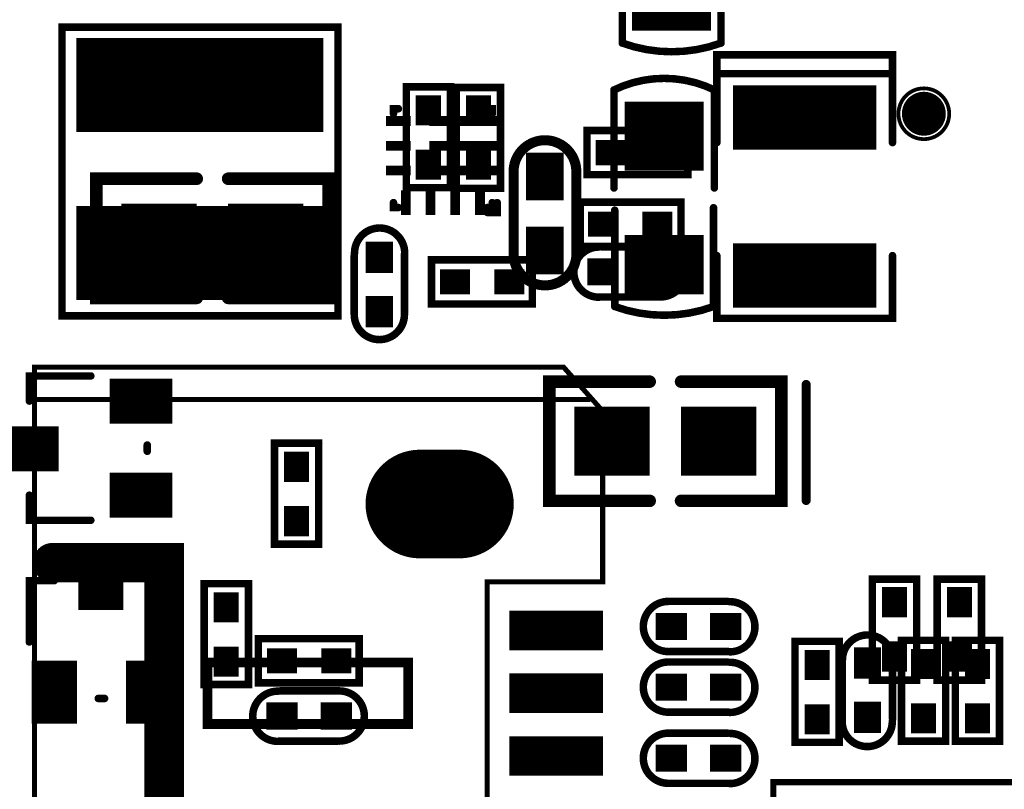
# Model space of a CAD drawing. Extents: x 68 to 180, y 55 to 144.
# Tile 3 of 27: x 92 to 111, y 73 to 89. Entities that reach past the tile are written whole.
import ezdxf

# ---------------------------------------------------------------- set-up
doc = ezdxf.new("R2010")
doc.units = 0
doc.header["$MEASUREMENT"] = 0
doc.layers.get('0').update_dxf_attribs({"linetype": 'CONTINUOUS'})
for name, color, linetype in [('DRIL_PLTE_THRU_01', 16, 'CONTINUOUS'), ('DRIL_PLTE_THRU_02', 4, 'CONTINUOUS'), ('DRIL_PLTE_THRU_03', 96, 'CONTINUOUS'), ('DRIL_PLTE_THRU_04', 136, 'CONTINUOUS'), ('DRIL_PLTE_THRU_05', 34, 'CONTINUOUS'), ('DRIL_PLTE_THRU_06', 176, 'CONTINUOUS'), ('DRIL_SYMBOL', 2, 'CONTINUOUS'), ('PADS_BOT', 5, 'CONTINUOUS'), ('PADS_INNER', 1, 'CONTINUOUS'), ('PADS_TOP', 1, 'CONTINUOUS'), ('PART_BOT_2DLINE_00', 253, 'CONTINUOUS'), ('PART_BOT_2DLINE_126', 2, 'CONTINUOUS'), ('PART_TOP_2DLINE_00', 67, 'CONTINUOUS'), ('PART_TOP_2DLINE_01', 67, 'CONTINUOUS')]:
    doc.layers.add(name, color=color, linetype=linetype)

# ---------------------------------------------------------------- blocks, each defined once
blk = doc.blocks.new('SMOOTH_0$1524')
at = {"const_width": 0.0762}
blk.add_lwpolyline([(-0.0381, 0, 1), (0.0381, 0, 1)], format="xyb", close=True, dxfattribs=at)
blk = doc.blocks.new('PART_BODY_BOT_5731')
at = {"layer": 'PART_BOT_2DLINE_00', "const_width": 0.152}
blk.add_lwpolyline([(-1.028, -0.449), (-1.028, 0.446), (1.015, 0.446), (1.015, -0.449)], close=True, dxfattribs=at)
at = {"layer": 'PART_BOT_2DLINE_00'}
for p in [(-1.028, 0.446), (1.015, 0.446), (-1.028, -0.449), (1.015, -0.449)]:
    blk.add_blockref('SMOOTH_0$1524', p, dxfattribs=at)
blk = doc.blocks.new('DRIL_HOLE_0')
blk.add_lwpolyline([(0, 0, 1), (0, 0, 1)], format="xyb", close=True)
blk = doc.blocks.new('PAD_0')
blk.add_lwpolyline([(0, 0, 1), (0, 0, 1)], format="xyb", close=True)
blk = doc.blocks.new('PAD_1')
at = {"const_width": 0.508}
blk.add_lwpolyline([(-0.305, 0), (0.305, 0)], dxfattribs=at)
blk = doc.blocks.new('STK_BOT_14')
at = {"layer": 'DRIL_PLTE_THRU_01'}
blk.add_blockref('DRIL_HOLE_0', (0, 0), dxfattribs=at)
at = {"layer": 'DRIL_PLTE_THRU_02'}
blk.add_blockref('DRIL_HOLE_0', (0, 0), dxfattribs=at)
at = {"layer": 'DRIL_PLTE_THRU_03'}
blk.add_blockref('DRIL_HOLE_0', (0, 0), dxfattribs=at)
at = {"layer": 'DRIL_PLTE_THRU_04'}
blk.add_blockref('DRIL_HOLE_0', (0, 0), dxfattribs=at)
at = {"layer": 'DRIL_PLTE_THRU_05'}
blk.add_blockref('DRIL_HOLE_0', (0, 0), dxfattribs=at)
at = {"layer": 'DRIL_PLTE_THRU_06'}
blk.add_blockref('DRIL_HOLE_0', (0, 0), dxfattribs=at)
at = {"layer": 'PADS_BOT'}
blk.add_blockref('PAD_1', (0, 0), dxfattribs=at)
at = {"layer": 'PADS_INNER'}
blk.add_blockref('PAD_0', (0, 0), dxfattribs=at)
at = {"layer": 'PADS_TOP'}
blk.add_blockref('PAD_0', (0, 0), dxfattribs=at)
blk = doc.blocks.new('SYM_BOT_14')
for name, p in [('PART_BODY_BOT_5731', (0, 0)), ('STK_BOT_14', (-0.55, 0)), ('STK_BOT_14', (0.55, 0))]:
    blk.add_blockref(name, p)
blk = doc.blocks.new('PART_BOT_100')
blk.add_blockref('SYM_BOT_14', (0, 0))
blk = doc.blocks.new('PART_BODY_TOP_5731')
at = {"layer": 'PART_TOP_2DLINE_00', "const_width": 0.152}
blk.add_lwpolyline([(-1.028, -0.449), (-1.028, 0.446), (1.015, 0.446), (1.015, -0.449)], close=True, dxfattribs=at)
at = {"layer": 'PART_TOP_2DLINE_00'}
for p in [(-1.028, 0.446), (1.015, 0.446), (-1.028, -0.449), (1.015, -0.449)]:
    blk.add_blockref('SMOOTH_0$1524', p, dxfattribs=at)
blk = doc.blocks.new('STK_TOP_14')
at = {"layer": 'DRIL_PLTE_THRU_01'}
blk.add_blockref('DRIL_HOLE_0', (0, 0), dxfattribs=at)
at = {"layer": 'DRIL_PLTE_THRU_02'}
blk.add_blockref('DRIL_HOLE_0', (0, 0), dxfattribs=at)
at = {"layer": 'DRIL_PLTE_THRU_03'}
blk.add_blockref('DRIL_HOLE_0', (0, 0), dxfattribs=at)
at = {"layer": 'DRIL_PLTE_THRU_04'}
blk.add_blockref('DRIL_HOLE_0', (0, 0), dxfattribs=at)
at = {"layer": 'DRIL_PLTE_THRU_05'}
blk.add_blockref('DRIL_HOLE_0', (0, 0), dxfattribs=at)
at = {"layer": 'DRIL_PLTE_THRU_06'}
blk.add_blockref('DRIL_HOLE_0', (0, 0), dxfattribs=at)
at = {"layer": 'PADS_BOT'}
blk.add_blockref('PAD_0', (0, 0), dxfattribs=at)
at = {"layer": 'PADS_INNER'}
blk.add_blockref('PAD_0', (0, 0), dxfattribs=at)
at = {"layer": 'PADS_TOP'}
blk.add_blockref('PAD_1', (0, 0), dxfattribs=at)
blk = doc.blocks.new('SYM_TOP_14')
for name, p in [('PART_BODY_TOP_5731', (0, 0)), ('STK_TOP_14', (-0.55, 0)), ('STK_TOP_14', (0.55, 0))]:
    blk.add_blockref(name, p)
blk = doc.blocks.new('PART_TOP_142')
blk.add_blockref('SYM_TOP_14', (0, 0))
blk = doc.blocks.new('PART_TOP_144')
blk.add_blockref('SYM_TOP_14', (0, 0))
blk = doc.blocks.new('PART_TOP_157')
blk.add_blockref('SYM_TOP_14', (0, 0))
blk = doc.blocks.new('PART_BOT_158')
blk.add_blockref('SYM_BOT_14', (0, 0))
blk = doc.blocks.new('PART_BOT_159')
blk.add_blockref('SYM_BOT_14', (0, 0))
blk = doc.blocks.new('PART_BOT_175')
blk.add_blockref('SYM_BOT_14', (0, 0))
blk = doc.blocks.new('PART_BOT_178')
blk.add_blockref('SYM_BOT_14', (0, 0))
blk = doc.blocks.new('PART_BOT_203')
blk.add_blockref('SYM_BOT_14', (0, 0))
blk = doc.blocks.new('PART_BOT_205')
blk.add_blockref('SYM_BOT_14', (0, 0))
blk = doc.blocks.new('SMOOTH_0$254')
at = {"const_width": 0.127}
blk.add_lwpolyline([(-0.0635, 0, 1), (0.0635, 0, 1)], format="xyb", close=True, dxfattribs=at)
blk = doc.blocks.new('PART_BODY_BOT_5771')
at = {"layer": 'PART_BOT_2DLINE_00', "const_width": 0.254}
for points in [[(-0.3175, 1.2065), (-2.3495, 1.2065), (-2.3495, -1.2065), (-0.3175, -1.2065)], [(0.3175, 1.2065), (2.3495, 1.2065), (2.3495, -1.2065), (0.3175, -1.2065)]]:
    blk.add_lwpolyline(points, dxfattribs=at)
at = {"layer": 'PART_BOT_2DLINE_00'}
for p in [(-2.3495, 1.2065), (-0.3175, 1.2065), (0.3175, 1.2065), (2.3495, 1.2065), (-2.3495, -1.2065), (-0.3175, -1.2065), (0.3175, -1.2065), (2.3495, -1.2065)]:
    blk.add_blockref('SMOOTH_0$254', p, dxfattribs=at)
blk = doc.blocks.new('PAD_54')
at = {"const_width": 1.397}
blk.add_lwpolyline([(-0.762, 0), (0.762, 0)], dxfattribs=at)
blk = doc.blocks.new('STK_BOT_74')
at = {"layer": 'DRIL_PLTE_THRU_01'}
blk.add_blockref('DRIL_HOLE_0', (0, 0), dxfattribs=at)
at = {"layer": 'DRIL_PLTE_THRU_02'}
blk.add_blockref('DRIL_HOLE_0', (0, 0), dxfattribs=at)
at = {"layer": 'DRIL_PLTE_THRU_03'}
blk.add_blockref('DRIL_HOLE_0', (0, 0), dxfattribs=at)
at = {"layer": 'DRIL_PLTE_THRU_04'}
blk.add_blockref('DRIL_HOLE_0', (0, 0), dxfattribs=at)
at = {"layer": 'DRIL_PLTE_THRU_05'}
blk.add_blockref('DRIL_HOLE_0', (0, 0), dxfattribs=at)
at = {"layer": 'DRIL_PLTE_THRU_06'}
blk.add_blockref('DRIL_HOLE_0', (0, 0), dxfattribs=at)
at = {"layer": 'PADS_BOT'}
blk.add_blockref('PAD_54', (0, 0), dxfattribs=at)
at = {"layer": 'PADS_INNER'}
blk.add_blockref('PAD_0', (0, 0), dxfattribs=at)
at = {"layer": 'PADS_TOP'}
blk.add_blockref('PAD_0', (0, 0), dxfattribs=at)
blk = doc.blocks.new('SYM_BOT_54')
for name, p in [('PART_BODY_BOT_5771', (0, 0)), ('STK_BOT_74', (-1.0795, 0)), ('STK_BOT_74', (1.0795, 0))]:
    blk.add_blockref(name, p)
blk = doc.blocks.new('PART_BOT_222')
blk.add_blockref('SYM_BOT_54', (0, 0))
blk = doc.blocks.new('SMOOTH_0$1016')
at = {"const_width": 0.0508}
blk.add_lwpolyline([(-0.0254, 0, 1), (0.0254, 0, 1)], format="xyb", close=True, dxfattribs=at)
blk = doc.blocks.new('SMOOTH_0$8')
at = {"const_width": 0.4}
blk.add_lwpolyline([(-0.2, 0, 1), (0.2, 0, 1)], format="xyb", close=True, dxfattribs=at)
blk = doc.blocks.new('SMOOTH_0$2')
at = {"const_width": 0.1}
blk.add_lwpolyline([(-0.05, 0, 1), (0.05, 0, 1)], format="xyb", close=True, dxfattribs=at)
blk = doc.blocks.new('PART_BODY_TOP_5772')
at = {"layer": 'PART_TOP_2DLINE_00'}
for points, const_width in [([(-4.55, -0.94), (-0.94, -0.94), (-0.94, 1.397), (8.603, 1.397), (8.603, -0.94), (12.062, -0.94), (12.95, -0.15), (12.95, 10.56), (-4.55, 10.56)], 0.102), ([(0.622, 7.036), (1.867, 7.036), (1.867, 2.972), (0.622, 2.972)], 0.2), ([(5.728, 7.061), (6.972, 7.061), (6.972, 2.997), (5.728, 2.997)], 0.2)]:
    blk.add_lwpolyline(points, close=True, dxfattribs=dict(at, const_width=const_width))
for points, const_width in [([(-1.727, 7.938), (8.992, 7.938), (8.992, 10.198)], 0.8), ([(12.294, -0.66), (12.294, 10.566)], 0.102)]:
    blk.add_lwpolyline(points, dxfattribs=dict(at, const_width=const_width))
for name, p in [('SMOOTH_0$1016', (-4.55, 10.56)), ('SMOOTH_0$8', (8.992, 10.198)), ('SMOOTH_0$1016', (12.294, 10.566)), ('SMOOTH_0$1016', (12.95, 10.56)), ('SMOOTH_0$8', (-1.727, 7.938)), ('SMOOTH_0$8', (8.992, 7.938)), ('SMOOTH_0$2', (0.622, 7.036)), ('SMOOTH_0$2', (1.867, 7.036)), ('SMOOTH_0$2', (5.728, 7.061)), ('SMOOTH_0$2', (6.972, 7.061)), ('SMOOTH_0$2', (0.622, 2.972)), ('SMOOTH_0$2', (1.867, 2.972)), ('SMOOTH_0$2', (5.728, 2.997)), ('SMOOTH_0$2', (6.972, 2.997)), ('SMOOTH_0$1016', (-0.94, 1.397)), ('SMOOTH_0$1016', (8.603, 1.397)), ('SMOOTH_0$1016', (12.95, -0.15)), ('SMOOTH_0$1016', (12.294, -0.66)), ('SMOOTH_0$1016', (-4.55, -0.94)), ('SMOOTH_0$1016', (-0.94, -0.94)), ('SMOOTH_0$1016', (8.603, -0.94)), ('SMOOTH_0$1016', (12.062, -0.94))]:
    blk.add_blockref(name, p, dxfattribs=at)
blk = doc.blocks.new('PAD_21')
blk.add_lwpolyline([(0, 0), (0, 0)])
blk = doc.blocks.new('PAD_55')
at = {"const_width": 0.8}
blk.add_lwpolyline([(-0.95, 0), (0.95, 0)], dxfattribs=at)
blk = doc.blocks.new('STK_TOP_75')
at = {"layer": 'DRIL_PLTE_THRU_01'}
blk.add_blockref('DRIL_HOLE_0', (0, 0), dxfattribs=at)
at = {"layer": 'DRIL_PLTE_THRU_02'}
blk.add_blockref('DRIL_HOLE_0', (0, 0), dxfattribs=at)
at = {"layer": 'DRIL_PLTE_THRU_03'}
blk.add_blockref('DRIL_HOLE_0', (0, 0), dxfattribs=at)
at = {"layer": 'DRIL_PLTE_THRU_04'}
blk.add_blockref('DRIL_HOLE_0', (0, 0), dxfattribs=at)
at = {"layer": 'DRIL_PLTE_THRU_05'}
blk.add_blockref('DRIL_HOLE_0', (0, 0), dxfattribs=at)
at = {"layer": 'DRIL_PLTE_THRU_06'}
blk.add_blockref('DRIL_HOLE_0', (0, 0), dxfattribs=at)
at = {"layer": 'PADS_BOT'}
blk.add_blockref('PAD_21', (0, 0), dxfattribs=at)
at = {"layer": 'PADS_INNER'}
blk.add_blockref('PAD_21', (0, 0), dxfattribs=at)
at = {"layer": 'PADS_TOP', "rotation": 90}
blk.add_blockref('PAD_55', (0, 0), dxfattribs=at)
blk = doc.blocks.new('DRIL_SYMBOL_1$8')
at = {"layer": 'DRIL_SYMBOL', "const_width": 0.0508}
for points in [[(0, -0.254), (0, 0.254)], [(-0.254, 0), (0.254, 0)]]:
    blk.add_lwpolyline(points, dxfattribs=at)
blk = doc.blocks.new('DRIL_HOLE_1$8')
at = {"const_width": 0.9}
blk.add_lwpolyline([(-0.45, 0, 1), (0.45, 0, 1)], format="xyb", close=True, dxfattribs=at)
blk.add_blockref('DRIL_SYMBOL_1$8', (0, 0))
blk = doc.blocks.new('PAD_56')
at = {"const_width": 1.1}
blk.add_lwpolyline([(-0.4, -0.55), (0.4, -0.55, 1), (0.4, 0.55), (-0.4, 0.55, 1)], format="xyb", close=True, dxfattribs=at)
blk = doc.blocks.new('STK_TOP_76')
at = {"layer": 'DRIL_PLTE_THRU_01'}
blk.add_blockref('DRIL_HOLE_1$8', (0, 0), dxfattribs=at)
at = {"layer": 'DRIL_PLTE_THRU_02'}
blk.add_blockref('DRIL_HOLE_1$8', (0, 0), dxfattribs=at)
at = {"layer": 'DRIL_PLTE_THRU_03'}
blk.add_blockref('DRIL_HOLE_1$8', (0, 0), dxfattribs=at)
at = {"layer": 'DRIL_PLTE_THRU_04'}
blk.add_blockref('DRIL_HOLE_1$8', (0, 0), dxfattribs=at)
at = {"layer": 'DRIL_PLTE_THRU_05'}
blk.add_blockref('DRIL_HOLE_1$8', (0, 0), dxfattribs=at)
at = {"layer": 'DRIL_PLTE_THRU_06'}
blk.add_blockref('DRIL_HOLE_1$8', (0, 0), dxfattribs=at)
at = {"layer": 'PADS_BOT', "rotation": 90}
blk.add_blockref('PAD_56', (0, 0), dxfattribs=at)
at = {"layer": 'PADS_INNER', "rotation": 90}
blk.add_blockref('PAD_56', (0, 0), dxfattribs=at)
at = {"layer": 'PADS_TOP', "rotation": 90}
blk.add_blockref('PAD_56', (0, 0), dxfattribs=at)
blk = doc.blocks.new('SYM_TOP_55')
for name, p in [('PART_BODY_TOP_5772', (0, 0)), ('STK_TOP_76', (-2.56, 2.36)), ('STK_TOP_76', (10.18, 2.36)), ('STK_TOP_75', (0, 0)), ('STK_TOP_75', (1.27, 0)), ('STK_TOP_75', (2.54, 0)), ('STK_TOP_75', (3.81, 0)), ('STK_TOP_75', (5.08, 0)), ('STK_TOP_75', (6.35, 0)), ('STK_TOP_75', (7.62, 0))]:
    blk.add_blockref(name, p)
blk = doc.blocks.new('PART_TOP_224')
blk.add_blockref('SYM_TOP_55', (0, 0))
blk = doc.blocks.new('PART_BODY_BOT_5779')
at = {"layer": 'PART_BOT_2DLINE_00', "const_width": 0.152}
for points in [[(0, 2.259), (-0.508, 2.259), (-0.508, 1.016)], [(1.905, 2.259), (2.413, 2.259), (2.413, 1.016)]]:
    blk.add_lwpolyline(points, dxfattribs=at)
at = {"layer": 'PART_BOT_2DLINE_126', "const_width": 0.152}
blk.add_lwpolyline([(0.889, -0.127), (1.016, -0.127)], dxfattribs=at)
at = {"layer": 'PART_BOT_2DLINE_00'}
for p in [(-0.508, 2.259), (0, 2.259), (1.905, 2.259), (2.413, 2.259), (-0.508, 1.016), (2.413, 1.016)]:
    blk.add_blockref('SMOOTH_0$1524', p, dxfattribs=at)
at = {"layer": 'PART_BOT_2DLINE_126'}
for p in [(0.889, -0.127), (1.016, -0.127)]:
    blk.add_blockref('SMOOTH_0$1524', p, dxfattribs=at)
blk = doc.blocks.new('PAD_63')
at = {"const_width": 0.914}
blk.add_lwpolyline([(-0.635, 0), (0.635, 0)], dxfattribs=at)
blk = doc.blocks.new('STK_BOT_85')
at = {"layer": 'DRIL_PLTE_THRU_01'}
blk.add_blockref('DRIL_HOLE_0', (0, 0), dxfattribs=at)
at = {"layer": 'DRIL_PLTE_THRU_02'}
blk.add_blockref('DRIL_HOLE_0', (0, 0), dxfattribs=at)
at = {"layer": 'DRIL_PLTE_THRU_03'}
blk.add_blockref('DRIL_HOLE_0', (0, 0), dxfattribs=at)
at = {"layer": 'DRIL_PLTE_THRU_04'}
blk.add_blockref('DRIL_HOLE_0', (0, 0), dxfattribs=at)
at = {"layer": 'DRIL_PLTE_THRU_05'}
blk.add_blockref('DRIL_HOLE_0', (0, 0), dxfattribs=at)
at = {"layer": 'DRIL_PLTE_THRU_06'}
blk.add_blockref('DRIL_HOLE_0', (0, 0), dxfattribs=at)
at = {"layer": 'PADS_BOT', "rotation": 90}
blk.add_blockref('PAD_63', (0, 0), dxfattribs=at)
at = {"layer": 'PADS_INNER'}
blk.add_blockref('PAD_0', (0, 0), dxfattribs=at)
at = {"layer": 'PADS_TOP'}
blk.add_blockref('PAD_0', (0, 0), dxfattribs=at)
blk = doc.blocks.new('SYM_BOT_62')
for name, p in [('STK_BOT_85', (0.9652, 2.29997)), ('PART_BODY_BOT_5779', (0, 0)), ('STK_BOT_85', (0, 0)), ('STK_BOT_85', (1.905, 0))]:
    blk.add_blockref(name, p)
blk = doc.blocks.new('PART_BOT_244')
blk.add_blockref('SYM_BOT_62', (0, 0))
blk = doc.blocks.new('PART_BOT_245')
blk.add_blockref('SYM_BOT_62', (0, 0))
blk = doc.blocks.new('SMOOTH_0$127')
at = {"const_width": 0.0635}
blk.add_lwpolyline([(-0.03175, 0, 1), (0.03175, 0, 1)], format="xyb", close=True, dxfattribs=at)
blk = doc.blocks.new('PART_BODY_BOT_5788')
at = {"layer": 'PART_BOT_2DLINE_00', "const_width": 0.127}
blk.add_lwpolyline([(-6.385, -8.509), (-6.385, -1.524), (-5.25, -1.524), (-5.25, 0.381), (-6.385, 0.381), (-6.385, 8.636), (6.315, 8.636), (6.315, -8.509)], close=True, dxfattribs=at)
at = {"layer": 'PART_BOT_2DLINE_00'}
blk.add_blockref('SMOOTH_0$127', (6.315, -8.509), dxfattribs=at)
blk = doc.blocks.new('SYM_BOT_71')
blk.add_blockref('PART_BODY_BOT_5788', (0, 0))
blk = doc.blocks.new('PART_BOT_257')
blk.add_blockref('SYM_BOT_71', (0, 0))
blk = doc.blocks.new('PART_BODY_TOP_5792')
at = {"layer": 'PART_TOP_2DLINE_00', "const_width": 0.1524}
for points in [[(-0.6096, -0.508, -1), (-0.6096, 0.508)], [(0.633804, 0.502572, -1), (0.633804, -0.513428)]]:
    blk.add_lwpolyline(points, format="xyb", dxfattribs=at)
for points in [[(-0.6096, 0.508), (0.5842, 0.508)], [(-0.5842, -0.508), (0.6096, -0.508)]]:
    blk.add_lwpolyline(points, dxfattribs=at)
at = {"layer": 'PART_TOP_2DLINE_00'}
for p in [(-0.6096, 0.508), (-0.6096, 0.508), (0.5842, 0.508), (0.633804, 0.502572), (-0.6096, -0.508), (-0.5842, -0.508), (0.6096, -0.508), (0.633804, -0.513428)]:
    blk.add_blockref('SMOOTH_0$1524', p, dxfattribs=at)
blk = doc.blocks.new('PAD_79')
at = {"const_width": 0.55}
blk.add_lwpolyline([(-0.3175, 0), (0.3175, 0)], dxfattribs=at)
blk = doc.blocks.new('STK_TOP_110')
at = {"layer": 'DRIL_PLTE_THRU_01'}
blk.add_blockref('DRIL_HOLE_0', (0, 0), dxfattribs=at)
at = {"layer": 'DRIL_PLTE_THRU_02'}
blk.add_blockref('DRIL_HOLE_0', (0, 0), dxfattribs=at)
at = {"layer": 'DRIL_PLTE_THRU_03'}
blk.add_blockref('DRIL_HOLE_0', (0, 0), dxfattribs=at)
at = {"layer": 'DRIL_PLTE_THRU_04'}
blk.add_blockref('DRIL_HOLE_0', (0, 0), dxfattribs=at)
at = {"layer": 'DRIL_PLTE_THRU_05'}
blk.add_blockref('DRIL_HOLE_0', (0, 0), dxfattribs=at)
at = {"layer": 'DRIL_PLTE_THRU_06'}
blk.add_blockref('DRIL_HOLE_0', (0, 0), dxfattribs=at)
at = {"layer": 'PADS_BOT'}
blk.add_blockref('PAD_0', (0, 0), dxfattribs=at)
at = {"layer": 'PADS_INNER'}
blk.add_blockref('PAD_0', (0, 0), dxfattribs=at)
at = {"layer": 'PADS_TOP'}
blk.add_blockref('PAD_79', (0, 0), dxfattribs=at)
blk = doc.blocks.new('SYM_TOP_75')
for name, p in [('PART_BODY_TOP_5792', (0, 0)), ('STK_TOP_110', (-0.55, 0)), ('STK_TOP_110', (0.55, 0))]:
    blk.add_blockref(name, p)
blk = doc.blocks.new('PART_TOP_325')
blk.add_blockref('SYM_TOP_75', (0, 0))
blk = doc.blocks.new('PART_TOP_336')
blk.add_blockref('SYM_TOP_75', (0, 0))
blk = doc.blocks.new('PART_TOP_337')
blk.add_blockref('SYM_TOP_75', (0, 0))
blk = doc.blocks.new('PART_TOP_338')
blk.add_blockref('SYM_TOP_75', (0, 0))
blk = doc.blocks.new('PART_BODY_BOT_5792')
at = {"layer": 'PART_BOT_2DLINE_00', "const_width": 0.1524}
for points in [[(-0.6096, -0.508, -1), (-0.6096, 0.508)], [(0.633804, 0.502572, -1), (0.633804, -0.513428)]]:
    blk.add_lwpolyline(points, format="xyb", dxfattribs=at)
for points in [[(-0.6096, 0.508), (0.5842, 0.508)], [(-0.5842, -0.508), (0.6096, -0.508)]]:
    blk.add_lwpolyline(points, dxfattribs=at)
at = {"layer": 'PART_BOT_2DLINE_00'}
for p in [(-0.6096, 0.508), (-0.6096, 0.508), (0.5842, 0.508), (0.633804, 0.502572), (-0.6096, -0.508), (-0.5842, -0.508), (0.6096, -0.508), (0.633804, -0.513428)]:
    blk.add_blockref('SMOOTH_0$1524', p, dxfattribs=at)
blk = doc.blocks.new('STK_BOT_110')
at = {"layer": 'DRIL_PLTE_THRU_01'}
blk.add_blockref('DRIL_HOLE_0', (0, 0), dxfattribs=at)
at = {"layer": 'DRIL_PLTE_THRU_02'}
blk.add_blockref('DRIL_HOLE_0', (0, 0), dxfattribs=at)
at = {"layer": 'DRIL_PLTE_THRU_03'}
blk.add_blockref('DRIL_HOLE_0', (0, 0), dxfattribs=at)
at = {"layer": 'DRIL_PLTE_THRU_04'}
blk.add_blockref('DRIL_HOLE_0', (0, 0), dxfattribs=at)
at = {"layer": 'DRIL_PLTE_THRU_05'}
blk.add_blockref('DRIL_HOLE_0', (0, 0), dxfattribs=at)
at = {"layer": 'DRIL_PLTE_THRU_06'}
blk.add_blockref('DRIL_HOLE_0', (0, 0), dxfattribs=at)
at = {"layer": 'PADS_BOT'}
blk.add_blockref('PAD_79', (0, 0), dxfattribs=at)
at = {"layer": 'PADS_INNER'}
blk.add_blockref('PAD_0', (0, 0), dxfattribs=at)
at = {"layer": 'PADS_TOP'}
blk.add_blockref('PAD_0', (0, 0), dxfattribs=at)
blk = doc.blocks.new('SYM_BOT_75')
for name, p in [('PART_BODY_BOT_5792', (0, 0)), ('STK_BOT_110', (-0.55, 0)), ('STK_BOT_110', (0.55, 0))]:
    blk.add_blockref(name, p)
blk = doc.blocks.new('PART_BOT_339')
blk.add_blockref('SYM_BOT_75', (0, 0))
blk = doc.blocks.new('PART_TOP_358')
blk.add_blockref('SYM_TOP_75', (0, 0))
blk = doc.blocks.new('SMOOTH_0$2032')
at = {"const_width": 0.1016}
blk.add_lwpolyline([(-0.0508, 0, 1), (0.0508, 0, 1)], format="xyb", close=True, dxfattribs=at)
blk = doc.blocks.new('PART_BODY_BOT_5734')
at = {"layer": 'PART_BOT_2DLINE_00', "const_width": 0.2032}
blk.add_lwpolyline([(-0.025146, 0.635), (1.575054, 0.635, -1.036434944), (1.575054, -0.635), (-0.025146, -0.635, -1.07236871)], format="xyb", close=True, dxfattribs=at)
at = {"layer": 'PART_BOT_2DLINE_00'}
for p in [(-0.025146, 0.635), (1.575054, 0.635), (-0.025146, -0.635), (1.575054, -0.635)]:
    blk.add_blockref('SMOOTH_0$2032', p, dxfattribs=at)
blk = doc.blocks.new('PAD_7')
at = {"const_width": 0.762}
blk.add_lwpolyline([(-0.4826, 0), (0.4826, 0)], dxfattribs=at)
blk = doc.blocks.new('STK_BOT_19')
at = {"layer": 'DRIL_PLTE_THRU_01'}
blk.add_blockref('DRIL_HOLE_0', (0, 0), dxfattribs=at)
at = {"layer": 'DRIL_PLTE_THRU_02'}
blk.add_blockref('DRIL_HOLE_0', (0, 0), dxfattribs=at)
at = {"layer": 'DRIL_PLTE_THRU_03'}
blk.add_blockref('DRIL_HOLE_0', (0, 0), dxfattribs=at)
at = {"layer": 'DRIL_PLTE_THRU_04'}
blk.add_blockref('DRIL_HOLE_0', (0, 0), dxfattribs=at)
at = {"layer": 'DRIL_PLTE_THRU_05'}
blk.add_blockref('DRIL_HOLE_0', (0, 0), dxfattribs=at)
at = {"layer": 'DRIL_PLTE_THRU_06'}
blk.add_blockref('DRIL_HOLE_0', (0, 0), dxfattribs=at)
at = {"layer": 'PADS_BOT'}
blk.add_blockref('PAD_7', (0, 0), dxfattribs=at)
at = {"layer": 'PADS_INNER'}
blk.add_blockref('PAD_0', (0, 0), dxfattribs=at)
at = {"layer": 'PADS_TOP'}
blk.add_blockref('PAD_0', (0, 0), dxfattribs=at)
blk = doc.blocks.new('SYM_BOT_17')
for name, p in [('PART_BODY_BOT_5734', (0, 0)), ('STK_BOT_19', (0, 0)), ('STK_BOT_19', (1.500124, 0))]:
    blk.add_blockref(name, p)
blk = doc.blocks.new('PART_BOT_481')
blk.add_blockref('SYM_BOT_17', (0, 0))
blk = doc.blocks.new('PART_BODY_TOP_5793')
at = {"layer": 'PART_TOP_2DLINE_01', "const_width": 0.152}
blk.add_lwpolyline([(-1.27, 2.794), (4.572, 2.794), (4.572, -2.794), (-1.27, -2.794)], close=True, dxfattribs=at)
at = {"layer": 'PART_TOP_2DLINE_01'}
for p in [(-1.27, 2.794), (4.572, 2.794), (-1.27, -2.794), (4.572, -2.794)]:
    blk.add_blockref('SMOOTH_0$1524', p, dxfattribs=at)
blk = doc.blocks.new('PAD_81')
at = {"const_width": 1.9}
blk.add_lwpolyline([(-2.5, 0), (2.5, 0)], dxfattribs=at)
blk = doc.blocks.new('STK_TOP_111')
at = {"layer": 'DRIL_PLTE_THRU_01'}
blk.add_blockref('DRIL_HOLE_0', (0, 0), dxfattribs=at)
at = {"layer": 'DRIL_PLTE_THRU_02'}
blk.add_blockref('DRIL_HOLE_0', (0, 0), dxfattribs=at)
at = {"layer": 'DRIL_PLTE_THRU_03'}
blk.add_blockref('DRIL_HOLE_0', (0, 0), dxfattribs=at)
at = {"layer": 'DRIL_PLTE_THRU_04'}
blk.add_blockref('DRIL_HOLE_0', (0, 0), dxfattribs=at)
at = {"layer": 'DRIL_PLTE_THRU_05'}
blk.add_blockref('DRIL_HOLE_0', (0, 0), dxfattribs=at)
at = {"layer": 'DRIL_PLTE_THRU_06'}
blk.add_blockref('DRIL_HOLE_0', (0, 0), dxfattribs=at)
at = {"layer": 'PADS_BOT'}
blk.add_blockref('PAD_0', (0, 0), dxfattribs=at)
at = {"layer": 'PADS_INNER'}
blk.add_blockref('PAD_0', (0, 0), dxfattribs=at)
at = {"layer": 'PADS_TOP', "rotation": 90}
blk.add_blockref('PAD_81', (0, 0), dxfattribs=at)
blk = doc.blocks.new('SYM_TOP_76')
for name, p in [('STK_TOP_111', (0, 0)), ('STK_TOP_111', (3.4, 0)), ('PART_BODY_TOP_5793', (0, 0))]:
    blk.add_blockref(name, p)
blk = doc.blocks.new('PART_TOP_482')
blk.add_blockref('SYM_TOP_76', (0, 0))
blk = doc.blocks.new('PART_BOT_483')
blk.add_blockref('SYM_BOT_75', (0, 0))
blk = doc.blocks.new('SMOOTH_0$150114')
at = {"const_width": 0.075057}
blk.add_lwpolyline([(-0.037528, 0, 1), (0.037528, 0, 1)], format="xyb", close=True, dxfattribs=at)
blk = doc.blocks.new('PART_BODY_TOP_5794')
at = {"layer": 'PART_TOP_2DLINE_00'}
for points, const_width in [([(-0.762, 1.778), (-1.27, 1.778), (-1.27, -1.778), (-0.762, -1.778)], 0.15), ([(0.508, 1.778), (-0.889, 1.778), (-0.889, -1.778), (0.508, -1.778)], 0.152), ([(2.794, 1.778), (4.064, 1.778), (4.064, -1.778), (2.794, -1.778)], 0.15)]:
    blk.add_lwpolyline(points, dxfattribs=dict(at, const_width=const_width))
for name, p in [('SMOOTH_0$150114', (-1.27, 1.778)), ('SMOOTH_0$1524', (-0.889, 1.778)), ('SMOOTH_0$150114', (-0.762, 1.778)), ('SMOOTH_0$1524', (0.508, 1.778)), ('SMOOTH_0$150114', (2.794, 1.778)), ('SMOOTH_0$150114', (4.064, 1.778)), ('SMOOTH_0$150114', (-1.27, -1.778)), ('SMOOTH_0$1524', (-0.889, -1.778)), ('SMOOTH_0$150114', (-0.762, -1.778)), ('SMOOTH_0$1524', (0.508, -1.778)), ('SMOOTH_0$150114', (2.794, -1.778)), ('SMOOTH_0$150114', (4.064, -1.778))]:
    blk.add_blockref(name, p, dxfattribs=at)
blk = doc.blocks.new('PAD_82')
at = {"const_width": 1.3}
blk.add_lwpolyline([(-1.45, 0), (1.45, 0)], dxfattribs=at)
blk = doc.blocks.new('STK_TOP_112')
at = {"layer": 'DRIL_PLTE_THRU_01'}
blk.add_blockref('DRIL_HOLE_0', (0, 0), dxfattribs=at)
at = {"layer": 'DRIL_PLTE_THRU_02'}
blk.add_blockref('DRIL_HOLE_0', (0, 0), dxfattribs=at)
at = {"layer": 'DRIL_PLTE_THRU_03'}
blk.add_blockref('DRIL_HOLE_0', (0, 0), dxfattribs=at)
at = {"layer": 'DRIL_PLTE_THRU_04'}
blk.add_blockref('DRIL_HOLE_0', (0, 0), dxfattribs=at)
at = {"layer": 'DRIL_PLTE_THRU_05'}
blk.add_blockref('DRIL_HOLE_0', (0, 0), dxfattribs=at)
at = {"layer": 'DRIL_PLTE_THRU_06'}
blk.add_blockref('DRIL_HOLE_0', (0, 0), dxfattribs=at)
at = {"layer": 'PADS_BOT'}
blk.add_blockref('PAD_0', (0, 0), dxfattribs=at)
at = {"layer": 'PADS_INNER'}
blk.add_blockref('PAD_0', (0, 0), dxfattribs=at)
at = {"layer": 'PADS_TOP', "rotation": 90}
blk.add_blockref('PAD_82', (0, 0), dxfattribs=at)
blk = doc.blocks.new('SYM_TOP_77')
for name, p in [('STK_TOP_112', (-0.001, 0)), ('STK_TOP_112', (3.199, 0)), ('PART_BODY_TOP_5794', (0, 0))]:
    blk.add_blockref(name, p)
blk = doc.blocks.new('PART_TOP_488')
blk.add_blockref('SYM_TOP_77', (0, 0))
blk = doc.blocks.new('PART_BODY_TOP_5799')
at = {"layer": 'PART_TOP_2DLINE_00', "const_width": 0.152}
for points in [[(-0.1, 1.9), (-0.1, 2.1), (0.1, 2.1)], [(0, 1.9), (0, 2), (0.1, 2)], [(1.9, 2), (2, 2), (2, 1.9)], [(0, 0.1), (0, 0), (0.1, 0)], [(1.9, 0), (2, 0), (2, 0.1)]]:
    blk.add_lwpolyline(points, dxfattribs=at)
at = {"layer": 'PART_TOP_2DLINE_00'}
for p in [(-0.1, 2.1), (0, 2), (0.1, 2.1), (0.1, 2), (1.9, 2), (2, 2), (-0.1, 1.9), (0, 1.9), (2, 1.9), (0, 0.1), (0, 0), (0.1, 0), (1.9, 0), (2, 0.1), (2, 0)]:
    blk.add_blockref('SMOOTH_0$1524', p, dxfattribs=at)
blk = doc.blocks.new('PAD_83')
at = {"const_width": 0.2}
blk.add_lwpolyline([(-0.725, 0), (0.725, 0)], dxfattribs=at)
blk = doc.blocks.new('STK_TOP_117')
at = {"layer": 'DRIL_PLTE_THRU_01'}
blk.add_blockref('DRIL_HOLE_0', (0, 0), dxfattribs=at)
at = {"layer": 'DRIL_PLTE_THRU_02'}
blk.add_blockref('DRIL_HOLE_0', (0, 0), dxfattribs=at)
at = {"layer": 'DRIL_PLTE_THRU_03'}
blk.add_blockref('DRIL_HOLE_0', (0, 0), dxfattribs=at)
at = {"layer": 'DRIL_PLTE_THRU_04'}
blk.add_blockref('DRIL_HOLE_0', (0, 0), dxfattribs=at)
at = {"layer": 'DRIL_PLTE_THRU_05'}
blk.add_blockref('DRIL_HOLE_0', (0, 0), dxfattribs=at)
at = {"layer": 'DRIL_PLTE_THRU_06'}
blk.add_blockref('DRIL_HOLE_0', (0, 0), dxfattribs=at)
at = {"layer": 'PADS_BOT'}
blk.add_blockref('PAD_0', (0, 0), dxfattribs=at)
at = {"layer": 'PADS_INNER'}
blk.add_blockref('PAD_0', (0, 0), dxfattribs=at)
at = {"layer": 'PADS_TOP'}
blk.add_blockref('PAD_83', (0, 0), dxfattribs=at)
blk = doc.blocks.new('PAD_84')
at = {"const_width": 0.2}
blk.add_lwpolyline([(-0.25, 0), (0.25, 0)], dxfattribs=at)
blk = doc.blocks.new('STK_TOP_118')
at = {"layer": 'DRIL_PLTE_THRU_01'}
blk.add_blockref('DRIL_HOLE_0', (0, 0), dxfattribs=at)
at = {"layer": 'DRIL_PLTE_THRU_02'}
blk.add_blockref('DRIL_HOLE_0', (0, 0), dxfattribs=at)
at = {"layer": 'DRIL_PLTE_THRU_03'}
blk.add_blockref('DRIL_HOLE_0', (0, 0), dxfattribs=at)
at = {"layer": 'DRIL_PLTE_THRU_04'}
blk.add_blockref('DRIL_HOLE_0', (0, 0), dxfattribs=at)
at = {"layer": 'DRIL_PLTE_THRU_05'}
blk.add_blockref('DRIL_HOLE_0', (0, 0), dxfattribs=at)
at = {"layer": 'DRIL_PLTE_THRU_06'}
blk.add_blockref('DRIL_HOLE_0', (0, 0), dxfattribs=at)
at = {"layer": 'PADS_BOT'}
blk.add_blockref('PAD_0', (0, 0), dxfattribs=at)
at = {"layer": 'PADS_INNER'}
blk.add_blockref('PAD_0', (0, 0), dxfattribs=at)
at = {"layer": 'PADS_TOP'}
blk.add_blockref('PAD_84', (0, 0), dxfattribs=at)
blk = doc.blocks.new('STK_TOP_116')
at = {"layer": 'DRIL_PLTE_THRU_01'}
blk.add_blockref('DRIL_HOLE_0', (0, 0), dxfattribs=at)
at = {"layer": 'DRIL_PLTE_THRU_02'}
blk.add_blockref('DRIL_HOLE_0', (0, 0), dxfattribs=at)
at = {"layer": 'DRIL_PLTE_THRU_03'}
blk.add_blockref('DRIL_HOLE_0', (0, 0), dxfattribs=at)
at = {"layer": 'DRIL_PLTE_THRU_04'}
blk.add_blockref('DRIL_HOLE_0', (0, 0), dxfattribs=at)
at = {"layer": 'DRIL_PLTE_THRU_05'}
blk.add_blockref('DRIL_HOLE_0', (0, 0), dxfattribs=at)
at = {"layer": 'DRIL_PLTE_THRU_06'}
blk.add_blockref('DRIL_HOLE_0', (0, 0), dxfattribs=at)
at = {"layer": 'PADS_BOT'}
blk.add_blockref('PAD_0', (0, 0), dxfattribs=at)
at = {"layer": 'PADS_INNER'}
blk.add_blockref('PAD_0', (0, 0), dxfattribs=at)
at = {"layer": 'PADS_TOP', "rotation": 90}
blk.add_blockref('PAD_84', (0, 0), dxfattribs=at)
blk = doc.blocks.new('SYM_TOP_82')
for name, p in [('STK_TOP_116', (0.25, 1.9)), ('STK_TOP_116', (0.75, 1.9)), ('STK_TOP_116', (1.25, 1.9)), ('STK_TOP_116', (1.75, 1.9)), ('PART_BODY_TOP_5799', (0, 0)), ('STK_TOP_117', (0.55, 1.25)), ('STK_TOP_118', (1.9, 1.25)), ('STK_TOP_117', (0.55, 0.75)), ('STK_TOP_118', (1.9, 0.75)), ('STK_TOP_117', (0.55, 0.25)), ('STK_TOP_118', (1.9, 0.25))]:
    blk.add_blockref(name, p)
blk = doc.blocks.new('PART_TOP_497')
blk.add_blockref('SYM_TOP_82', (0, 0))
blk = doc.blocks.new('PART_TOP_498')
blk.add_blockref('SYM_TOP_14', (0, 0))
blk = doc.blocks.new('PART_BOT_514')
blk.add_blockref('SYM_BOT_14', (0, 0))
blk = doc.blocks.new('PART_BOT_515')
blk.add_blockref('SYM_BOT_14', (0, 0))
blk = doc.blocks.new('PART_BODY_TOP_5800')
at = {"layer": 'PART_TOP_2DLINE_00', "const_width": 0.0762}
blk.add_lwpolyline([(0.514, 0, 1), (-0.514, 0, 1)], format="xyb", close=True, dxfattribs=at)
blk = doc.blocks.new('PAD_85')
at = {"const_width": 0.4445}
blk.add_lwpolyline([(0, -0.22225, 1), (0, 0.22225, 1)], format="xyb", close=True, dxfattribs=at)
blk = doc.blocks.new('STK_TOP_119')
at = {"layer": 'DRIL_PLTE_THRU_01'}
blk.add_blockref('DRIL_HOLE_0', (0, 0), dxfattribs=at)
at = {"layer": 'DRIL_PLTE_THRU_02'}
blk.add_blockref('DRIL_HOLE_0', (0, 0), dxfattribs=at)
at = {"layer": 'DRIL_PLTE_THRU_03'}
blk.add_blockref('DRIL_HOLE_0', (0, 0), dxfattribs=at)
at = {"layer": 'DRIL_PLTE_THRU_04'}
blk.add_blockref('DRIL_HOLE_0', (0, 0), dxfattribs=at)
at = {"layer": 'DRIL_PLTE_THRU_05'}
blk.add_blockref('DRIL_HOLE_0', (0, 0), dxfattribs=at)
at = {"layer": 'DRIL_PLTE_THRU_06'}
blk.add_blockref('DRIL_HOLE_0', (0, 0), dxfattribs=at)
at = {"layer": 'PADS_BOT'}
blk.add_blockref('PAD_0', (0, 0), dxfattribs=at)
at = {"layer": 'PADS_INNER'}
blk.add_blockref('PAD_0', (0, 0), dxfattribs=at)
at = {"layer": 'PADS_TOP'}
blk.add_blockref('PAD_85', (0, 0), dxfattribs=at)
blk = doc.blocks.new('SYM_TOP_83')
for name in ['PART_BODY_TOP_5800', 'STK_TOP_119']:
    blk.add_blockref(name, (0, 0))
blk = doc.blocks.new('PART_TOP_517')
blk.add_blockref('SYM_TOP_83', (0, 0))
blk = doc.blocks.new('PART_BODY_TOP_5801')
at = {"layer": 'PART_TOP_2DLINE_00', "const_width": 0.152}
for points in [[(-0.25, 1.016), (-2.235, 1.016, 0.230409), (-2.235, -1.016), (-0.25, -1.016)], [(0.2, -1), (2.15, -1, 0.176327), (2.15, 1), (0.15, 1)]]:
    blk.add_lwpolyline(points, format="xyb", dxfattribs=at)
at = {"layer": 'PART_TOP_2DLINE_00'}
for p in [(-2.235, 1.016), (-0.25, 1.016), (0.15, 1), (2.15, 1), (-2.235, -1.016), (-0.25, -1.016), (0.2, -1), (2.15, -1)]:
    blk.add_blockref('SMOOTH_0$1524', p, dxfattribs=at)
blk = doc.blocks.new('PAD_86')
at = {"const_width": 1.399997}
blk.add_lwpolyline([(-0.799998, 0), (0.799998, 0)], dxfattribs=at)
blk = doc.blocks.new('STK_TOP_23')
at = {"layer": 'DRIL_PLTE_THRU_01'}
blk.add_blockref('DRIL_HOLE_0', (0, 0), dxfattribs=at)
at = {"layer": 'DRIL_PLTE_THRU_02'}
blk.add_blockref('DRIL_HOLE_0', (0, 0), dxfattribs=at)
at = {"layer": 'DRIL_PLTE_THRU_03'}
blk.add_blockref('DRIL_HOLE_0', (0, 0), dxfattribs=at)
at = {"layer": 'DRIL_PLTE_THRU_04'}
blk.add_blockref('DRIL_HOLE_0', (0, 0), dxfattribs=at)
at = {"layer": 'DRIL_PLTE_THRU_05'}
blk.add_blockref('DRIL_HOLE_0', (0, 0), dxfattribs=at)
at = {"layer": 'DRIL_PLTE_THRU_06'}
blk.add_blockref('DRIL_HOLE_0', (0, 0), dxfattribs=at)
at = {"layer": 'PADS_BOT'}
blk.add_blockref('PAD_0', (0, 0), dxfattribs=at)
at = {"layer": 'PADS_INNER'}
blk.add_blockref('PAD_0', (0, 0), dxfattribs=at)
at = {"layer": 'PADS_TOP', "rotation": 90}
blk.add_blockref('PAD_86', (0, 0), dxfattribs=at)
blk = doc.blocks.new('PAD_87')
at = {"const_width": 1.199997}
blk.add_lwpolyline([(-0.799998, 0), (0.799998, 0)], dxfattribs=at)
blk = doc.blocks.new('STK_TOP_22')
at = {"layer": 'DRIL_PLTE_THRU_01'}
blk.add_blockref('DRIL_HOLE_0', (0, 0), dxfattribs=at)
at = {"layer": 'DRIL_PLTE_THRU_02'}
blk.add_blockref('DRIL_HOLE_0', (0, 0), dxfattribs=at)
at = {"layer": 'DRIL_PLTE_THRU_03'}
blk.add_blockref('DRIL_HOLE_0', (0, 0), dxfattribs=at)
at = {"layer": 'DRIL_PLTE_THRU_04'}
blk.add_blockref('DRIL_HOLE_0', (0, 0), dxfattribs=at)
at = {"layer": 'DRIL_PLTE_THRU_05'}
blk.add_blockref('DRIL_HOLE_0', (0, 0), dxfattribs=at)
at = {"layer": 'DRIL_PLTE_THRU_06'}
blk.add_blockref('DRIL_HOLE_0', (0, 0), dxfattribs=at)
at = {"layer": 'PADS_BOT'}
blk.add_blockref('PAD_0', (0, 0), dxfattribs=at)
at = {"layer": 'PADS_INNER'}
blk.add_blockref('PAD_0', (0, 0), dxfattribs=at)
at = {"layer": 'PADS_TOP', "rotation": 90}
blk.add_blockref('PAD_87', (0, 0), dxfattribs=at)
blk = doc.blocks.new('SYM_TOP_84')
for name, p in [('STK_TOP_23', (-1.3, 0)), ('STK_TOP_22', (1.3, 0)), ('PART_BODY_TOP_5801', (0, 0))]:
    blk.add_blockref(name, p)
blk = doc.blocks.new('PART_TOP_525')
blk.add_blockref('SYM_TOP_84', (0, 0))
blk = doc.blocks.new('PART_BODY_BOT_5801')
at = {"layer": 'PART_BOT_2DLINE_00', "const_width": 0.152}
for points in [[(-0.25, 1.016), (-2.235, 1.016, 0.230409), (-2.235, -1.016), (-0.25, -1.016)], [(0.2, -1), (2.15, -1, 0.176327), (2.15, 1), (0.15, 1)]]:
    blk.add_lwpolyline(points, format="xyb", dxfattribs=at)
at = {"layer": 'PART_BOT_2DLINE_00'}
for p in [(-2.235, 1.016), (-0.25, 1.016), (0.15, 1), (2.15, 1), (-2.235, -1.016), (-0.25, -1.016), (0.2, -1), (2.15, -1)]:
    blk.add_blockref('SMOOTH_0$1524', p, dxfattribs=at)
blk = doc.blocks.new('STK_BOT_23')
at = {"layer": 'DRIL_PLTE_THRU_01'}
blk.add_blockref('DRIL_HOLE_0', (0, 0), dxfattribs=at)
at = {"layer": 'DRIL_PLTE_THRU_02'}
blk.add_blockref('DRIL_HOLE_0', (0, 0), dxfattribs=at)
at = {"layer": 'DRIL_PLTE_THRU_03'}
blk.add_blockref('DRIL_HOLE_0', (0, 0), dxfattribs=at)
at = {"layer": 'DRIL_PLTE_THRU_04'}
blk.add_blockref('DRIL_HOLE_0', (0, 0), dxfattribs=at)
at = {"layer": 'DRIL_PLTE_THRU_05'}
blk.add_blockref('DRIL_HOLE_0', (0, 0), dxfattribs=at)
at = {"layer": 'DRIL_PLTE_THRU_06'}
blk.add_blockref('DRIL_HOLE_0', (0, 0), dxfattribs=at)
at = {"layer": 'PADS_BOT', "rotation": 90}
blk.add_blockref('PAD_86', (0, 0), dxfattribs=at)
at = {"layer": 'PADS_INNER'}
blk.add_blockref('PAD_0', (0, 0), dxfattribs=at)
at = {"layer": 'PADS_TOP'}
blk.add_blockref('PAD_0', (0, 0), dxfattribs=at)
blk = doc.blocks.new('STK_BOT_22')
at = {"layer": 'DRIL_PLTE_THRU_01'}
blk.add_blockref('DRIL_HOLE_0', (0, 0), dxfattribs=at)
at = {"layer": 'DRIL_PLTE_THRU_02'}
blk.add_blockref('DRIL_HOLE_0', (0, 0), dxfattribs=at)
at = {"layer": 'DRIL_PLTE_THRU_03'}
blk.add_blockref('DRIL_HOLE_0', (0, 0), dxfattribs=at)
at = {"layer": 'DRIL_PLTE_THRU_04'}
blk.add_blockref('DRIL_HOLE_0', (0, 0), dxfattribs=at)
at = {"layer": 'DRIL_PLTE_THRU_05'}
blk.add_blockref('DRIL_HOLE_0', (0, 0), dxfattribs=at)
at = {"layer": 'DRIL_PLTE_THRU_06'}
blk.add_blockref('DRIL_HOLE_0', (0, 0), dxfattribs=at)
at = {"layer": 'PADS_BOT', "rotation": 90}
blk.add_blockref('PAD_87', (0, 0), dxfattribs=at)
at = {"layer": 'PADS_INNER'}
blk.add_blockref('PAD_0', (0, 0), dxfattribs=at)
at = {"layer": 'PADS_TOP'}
blk.add_blockref('PAD_0', (0, 0), dxfattribs=at)
blk = doc.blocks.new('SYM_BOT_84')
for name, p in [('STK_BOT_23', (-1.3, 0)), ('STK_BOT_22', (1.3, 0)), ('PART_BODY_BOT_5801', (0, 0))]:
    blk.add_blockref(name, p)
blk = doc.blocks.new('PART_BOT_526')
blk.add_blockref('SYM_BOT_84', (0, 0))
blk = doc.blocks.new('SMOOTH_0$18161')
at = {"const_width": 0.090805}
blk.add_lwpolyline([(-0.045402, 0, 1), (0.045402, 0, 1)], format="xyb", close=True, dxfattribs=at)
blk = doc.blocks.new('PART_BODY_BOT_5805')
at = {"layer": 'PART_BOT_2DLINE_00'}
for points, const_width in [([(-0.3175, 1.2065), (-2.3495, 1.2065), (-2.3495, -1.2065), (-0.3175, -1.2065)], 0.254), ([(0.3175, 1.2065), (2.3495, 1.2065), (2.3495, -1.2065), (0.3175, -1.2065)], 0.254), ([(2.85, 1.2), (2.85, -1.15)], 0.1816)]:
    blk.add_lwpolyline(points, dxfattribs=dict(at, const_width=const_width))
for name, p in [('SMOOTH_0$254', (-2.3495, 1.2065)), ('SMOOTH_0$254', (-0.3175, 1.2065)), ('SMOOTH_0$254', (0.3175, 1.2065)), ('SMOOTH_0$254', (2.3495, 1.2065)), ('SMOOTH_0$18161', (2.85, 1.2)), ('SMOOTH_0$254', (-2.3495, -1.2065)), ('SMOOTH_0$254', (-0.3175, -1.2065)), ('SMOOTH_0$254', (0.3175, -1.2065)), ('SMOOTH_0$254', (2.3495, -1.2065)), ('SMOOTH_0$18161', (2.85, -1.15))]:
    blk.add_blockref(name, p, dxfattribs=at)
blk = doc.blocks.new('SYM_BOT_88')
for name, p in [('PART_BODY_BOT_5805', (0, 0)), ('STK_BOT_74', (-1.0795, 0)), ('STK_BOT_74', (1.0795, 0))]:
    blk.add_blockref(name, p)
blk = doc.blocks.new('PART_BOT_576')
blk.add_blockref('SYM_BOT_88', (0, 0))

msp = doc.modelspace()

# ---------------------------------------------------------------- block references
at = {"xscale": -1}
for name, p, rotation in [('PART_BOT_526', (104.743, 90.489), 90), ('PART_BOT_514', (99.816, 86.425), 90), ('PART_BOT_515', (100.832, 86.425), 270), ('PART_BOT_203', (104.057, 86.12), 180), ('PART_BOT_481', (102.178, 84.139), 270), ('PART_BOT_222', (95.446, 84.386), 180), ('PART_BOT_244', (93.999, 81.091), 90), ('PART_BOT_576', (104.616, 80.278), 180), ('PART_BOT_100', (97.149, 79.211), 90), ('PART_BOT_159', (109.256, 76.47), 270), ('PART_BOT_158', (110.569, 76.47), 270), ('PART_BOT_175', (95.726, 76.367), 90), ('PART_BOT_178', (97.403, 75.833), 180), ('PART_BOT_257', (115.311, 67.063), 270)]:
    msp.add_blockref(name, p, dxfattribs=dict(at, rotation=rotation))
for name, p, rotation in [('PART_TOP_482', (95.193, 84.088), 90), ('PART_TOP_488', (107.436, 86.831), 270), ('PART_TOP_525', (104.591, 85.155), 270), ('PART_TOP_497', (101.111, 87.009), 180), ('PART_TOP_358', (98.825, 83.453), 90), ('PART_TOP_224', (102.406, 68.827), 90), ('PART_TOP_325', (108.708, 75.239), 270), ('PART_TOP_157', (107.69, 75.198), 270), ('PART_TOP_142', (109.844, 75.22), 270), ('PART_TOP_144', (110.935, 75.22), 270)]:
    msp.add_blockref(name, p, dxfattribs=dict(rotation=rotation))
for name, p in [('PART_TOP_517', (109.849, 86.908)), ('PART_TOP_498', (100.908, 83.504)), ('PART_TOP_338', (105.287, 76.528)), ('PART_TOP_337', (105.287, 75.301)), ('PART_TOP_336', (105.287, 73.861))]:
    msp.add_blockref(name, p)
for name, p in [('PART_BOT_205', (103.905, 84.672)), ('PART_BOT_483', (103.905, 83.707)), ('PART_BOT_245', (94.151, 75.198)), ('PART_BOT_339', (97.403, 74.716))]:
    msp.add_blockref(name, p, dxfattribs=at)

doc.saveas('drawing.dxf')
